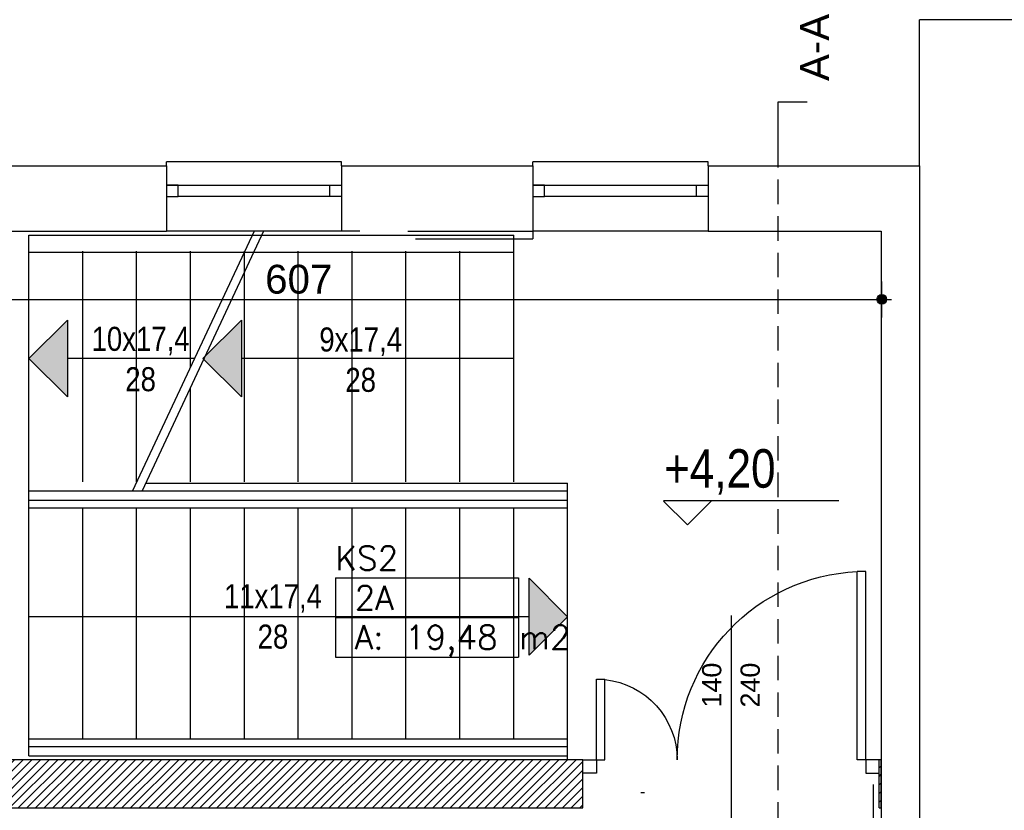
# Model space of a CAD drawing. Header units: inches. Extents: x 18535 to 24863, y 1480 to 5800.
# Tile 14 of 24: x 21675 to 22186, y 3119 to 3531. Entities that reach past the tile are written whole.
import ezdxf
from ezdxf.enums import TextEntityAlignment as Align

# ---------------------------------------------------------------- set-up
doc = ezdxf.new("R2010")
doc.units = ezdxf.units.IN
doc.header["$MEASUREMENT"] = 0
doc.linetypes.add('DASHED', pattern=[19.05, 12.7, -6.35])
for name, color, linetype in [('_T opisy', 7, 'Continuous'), ('_T sciany', 7, 'Continuous'), ('AA_OPIS PZT', 7, 'Continuous'), ('AA_PRZ SCIANY ISTNIEJĄCE', 7, 'Continuous'), ('AA_PRZ_SCIANY_030', 7, 'Continuous'), ('AA_STOLARKA DRZW_009', 7, 'Continuous'), ('AA_WIDOK_009', 7, 'Continuous'), ('ArchiCAD', 7, 'Continuous'), ('Window-Door Markers', 7, 'Continuous')]:
    doc.layers.add(name, color=color, linetype=linetype)
doc.styles.add('GENERATED_STYLE_13', font='txt')
doc.styles.add('GENERATED_STYLE_15', font='txt')
doc.styles.add('GENERATED_STYLE_8', font='txt')
doc.styles.add('GENERATED_STYLE_9', font='arial.ttf')
doc.styles.get("Standard").update_dxf_attribs({"font": 'txt', "bigfont": 'BIGFONT.SHX'})
doc.dimstyles.new('Dimstyle_4', dxfattribs={"dimtxt": 15, "dimasz": 9.5, "dimexe": 0.18, "dimexo": 0.5, "dimgap": 0.09, "dimtad": 1, "dimtih": 1, "dimtoh": 1, "dimdec": 0, "dimzin": 0, "dimdsep": 46, "dimtxsty": 'GENERATED_STYLE_13', "dimblk": 'ARROWHEAD_11', "dimblk1": 'ARROWHEAD_11', "dimblk2": 'ARROWHEAD_11', "dimcen": 0.09, "dimclrd": 220, "dimclre": 220, "dimclrt": 220, "dimadec": 1, "dimazin": 0, "dimtfac": 1, "dimtdec": 4, "dimtmove": 0, "dimatfit": 3, "dimfxl": 0, "dimtolj": 1, "dimtzin": 0, "dimarcsym": 0})
pattern_1 = [(45, (0, 0), (-2.24506403, 2.24506403), [])]

# ---------------------------------------------------------------- blocks, each defined once
blk = doc.blocks.new('KS2_2A_150', base_point=(21886.17, 3229.91))
at = {"layer": '_T sciany', "color": 160, "linetype": 'Continuous'}
for p, q in [((21838.61, 3240.2), (21838.61, 3199.03)), ((21838.61, 3240.2), (21933.73, 3240.2)), ((21933.73, 3240.2), (21933.73, 3199.03)), ((21838.61, 3219.62), (21933.73, 3219.62)), ((21838.61, 3199.03), (21933.73, 3199.03))]:
    blk.add_line(p, q, dxfattribs=at)
at = {"color": 0}
for tag in ['floor_f', 'ROOM_PERIM', 'ROOM_WALLS_SURF', 'ROOM_DOORS_SURF', 'ROOM_WINDS_SURF', 'ROOM_BASELEV', 'ROOM_HEIGHT', 'ROOM_NET_AREA', 'ROOM_REDUCED_AREA', 'ROOM_CALC_AREA', 'ROOM_VOLUME']:
    blk.add_attdef(tag, text='', height=200, dxfattribs=at).set_placement((21886.17, 3172.77), align=Align.BOTTOM_LEFT)
at = {"layer": '_T sciany', "color": 160}
for tag, p in [('ROOM_NAME', (21838.61, 3256.75)), ('ROOM_NUMBER', (21848.61, 3236.16)), ('ROOM_AREA', (21848.61, 3215.57))]:
    blk.add_attdef(tag, text='', height=12.5, dxfattribs=at).set_placement(p, align=Align.TOP_LEFT)
blk = doc.blocks.new('D2 65_5')
at = {"color": 140, "linetype": 'Continuous'}
for p, q in [((-70, 98), (-65.555, 98)), ((-70, 0), (-70, 98)), ((-65.555, 0), (-65.555, 98)), ((70, 42), (65.555, 42)), ((65.555, 0), (65.555, 42)), ((70, 0), (70, 42)), ((-77, 0), (-70, 0)), ((-77, -7), (-77, 0)), ((-70, 0), (-70, -7)), ((-70, 0), (-65.555, 0)), ((70, 0), (65.555, 0)), ((77, 0), (70, 0)), ((70, 0), (70, -7)), ((77, -7), (77, 0)), ((-70, -7), (-77, -7)), ((70, -7), (77, -7))]:
    blk.add_line(p, q, dxfattribs=at)
for centre, radius, start, end in [((-70, 0), 98, 0, 87.40301), ((70, 0), 42, 96.04131, 180)]:
    blk.add_arc(centre, radius, start, end, dxfattribs=at)
blk = doc.blocks.new('Window-Door Marker - 70_4426')
at = {"layer": 'ArchiCAD', "color": 140, "linetype": 'Continuous'}
blk.add_line((0, -100), (0, 10), dxfattribs=at)
blk = doc.blocks.new('WALL_14', base_point=(22122.3, 3133.07))
at = {"layer": '_T sciany'}
h = blk.add_hatch(dxfattribs=at)
h.set_pattern_fill('ANSI31', color=5, style=0, pattern_type=2)
h.set_pattern_definition(pattern_1)
h.paths.add_polyline_path([(21515.68, 3145.57), (21515.68, 3120.57), (21967.25, 3120.57), (21967.25, 3145.57)], flags=0)
h = blk.add_hatch(dxfattribs=at)
h.set_pattern_fill('ANSI31', color=5, style=0, pattern_type=2)
h.set_pattern_definition(pattern_1)
h.paths.add_polyline_path([(22121.25, 3145.57), (22121.25, 3120.57), (22122.3, 3120.57), (22122.3, 3145.57)], flags=0)
at = {"layer": '_T sciany', "color": 5, "linetype": 'Continuous'}
for p, q in [((21967.25, 3145.57), (21515.68, 3145.57)), ((21967.25, 3120.57), (21967.25, 3145.57)), ((22121.25, 3120.57), (22121.25, 3145.57)), ((22122.3, 3145.57), (22121.25, 3145.57)), ((22122.3, 3120.57), (22122.3, 3145.57)), ((21515.68, 3120.57), (21967.25, 3120.57)), ((22121.25, 3120.57), (22122.3, 3120.57))]:
    blk.add_line(p, q, dxfattribs=at)
at = {"layer": '_T sciany', "xscale": -1}
blk.add_blockref('D2 65_5', (22044.25, 3145.57), dxfattribs=at)
at = {"layer": 'Window-Door Markers'}
ref = blk.add_blockref('Window-Door Marker - 70_4426', (22044.25, 3120.57), dxfattribs=dict(at, rotation=180))
ref.add_attrib('AC_WIDO_A_SIZE', '140', dxfattribs={"color": 255, "height": 10, "rotation": 90, "style": 'GENERATED_STYLE_9'}).set_placement((22042.21, 3172.8), align=Align.BOTTOM_LEFT)
ref.add_attrib('AC_WIDO_B_SIZE', '240', dxfattribs={"color": 255, "height": 10, "rotation": 90, "style": 'GENERATED_STYLE_9'}).set_placement((22062.21, 3172.8), align=Align.BOTTOM_LEFT)
blk = doc.blocks.new('LINE_2655', base_point=(21959.28, 3220))
at = {"layer": '_T sciany', "color": 150, "linetype": 'Continuous'}
for p, q in [((21959.28, 3220), (21939.28, 3240)), ((21939.28, 3200), (21939.28, 3240)), ((21939.28, 3220), (21679.28, 3220)), ((21959.28, 3220), (21939.28, 3200))]:
    blk.add_line(p, q, dxfattribs=at)
at = {"layer": '_T sciany', "color": 150}
blk.add_solid([(21959.28, 3220), (21939.28, 3200), (21939.28, 3240)], dxfattribs=at)
blk = doc.blocks.new('LINE_4196', base_point=(21765.32, 3354.34))
at = {"layer": '_T sciany', "color": 150, "linetype": 'Continuous'}
for p, q in [((21679.28, 3354.34), (21699.28, 3374.34)), ((21699.28, 3374.34), (21699.28, 3334.34)), ((21679.28, 3354.34), (21699.28, 3334.34)), ((21765.32, 3354.34), (21699.28, 3354.34))]:
    blk.add_line(p, q, dxfattribs=at)
at = {"layer": '_T sciany', "color": 150}
blk.add_solid([(21679.28, 3354.34), (21699.28, 3374.34), (21699.28, 3334.34)], dxfattribs=at)
blk = doc.blocks.new('LINE_5110', base_point=(21931.28, 3354.34))
at = {"layer": '_T sciany', "color": 150, "linetype": 'Continuous'}
for p, q in [((21769.73, 3354.34), (21789.73, 3374.34)), ((21789.73, 3374.34), (21789.73, 3334.34)), ((21769.73, 3354.34), (21789.73, 3334.34)), ((21931.28, 3354.34), (21789.73, 3354.34))]:
    blk.add_line(p, q, dxfattribs=at)
at = {"layer": '_T sciany', "color": 150}
blk.add_solid([(21769.73, 3354.34), (21789.73, 3374.34), (21789.73, 3334.34)], dxfattribs=at)
blk = doc.blocks.new('*D214')
at = {"layer": 'ArchiCAD', "color": 220, "linetype": 'Continuous'}
for p, q in [((21515.68, 3387.59), (21515.68, 3394.47)), ((22122.63, 3387.59), (22122.63, 3394.47)), ((21518.18, 3385.09), (22120.13, 3385.09)), ((22125.13, 3385.09), (22127.63, 3385.09)), ((21515.68, 3375.72), (21515.68, 3382.59)), ((22122.63, 3375.72), (22122.63, 3382.59))]:
    blk.add_line(p, q, dxfattribs=at)
at = {"layer": 'ArchiCAD', "color": 220, "linetype": 'Continuous', "const_width": 2.5}
for points in [[(21514.43, 3385.09, 1), (21516.93, 3385.09, 1)], [(22121.38, 3385.09, 1), (22123.88, 3385.09, 1)]]:
    blk.add_lwpolyline(points, format="xyb", close=True, dxfattribs=at)
at = {"layer": 'ArchiCAD', "color": 220, "linetype": 'Continuous'}
for centre in [(21515.68, 3385.09), (22122.63, 3385.09)]:
    blk.add_circle(centre, 2.5, dxfattribs=at)
at = {"layer": 'ArchiCAD', "color": 220, "insert": (21802.08, 3403.09), "char_height": 15, "attachment_point": 1}
blk.add_mtext('\\A1;{\\fArial Europa Srodkowa|b0|i0|c0|p34;\\C220;607}', dxfattribs=at)
blk = doc.blocks.new('ARROWHEAD_11')
at = {"color": 0, "linetype": 'Continuous'}
blk.add_line((0, 0), (-1, 0), dxfattribs=at)
at = {"color": 0, "linetype": 'Continuous', "const_width": 0.25}
blk.add_lwpolyline([(-0.125, 0, 1), (0.125, 0, 1)], format="xyb", close=True, dxfattribs=at)

msp = doc.modelspace()

# ---------------------------------------------------------------- linework, layer by layer
at = {"layer": '_T sciany', "color": 150, "linetype": 'Continuous'}
for p, q in [((21796.3, 3420.57), (21733.16, 3285.57)), ((21801.3, 3420.57), (21738.16, 3285.57)), ((21679.28, 3276.57), (21679.28, 3418.57)), ((21679.28, 3418.57), (21931.28, 3418.57)), ((21931.28, 3290.11), (21931.28, 3418.57)), ((21679.28, 3409.57), (21791.16, 3409.57)), ((21707.28, 3290.11), (21707.28, 3410.11)), ((21735.28, 3290.11), (21735.28, 3410.11)), ((21763.28, 3349.97), (21763.28, 3410.11)), ((21791.16, 3409.57), (21796.16, 3409.57)), ((21791.28, 3290.11), (21791.28, 3410.11)), ((21796.16, 3409.57), (21931.28, 3409.57)), ((21819.28, 3290.11), (21819.28, 3410.11)), ((21847.28, 3290.11), (21847.28, 3410.11)), ((21875.28, 3290.11), (21875.28, 3410.11)), ((21903.28, 3290.11), (21903.28, 3410.11)), ((21763.28, 3290.11), (21763.28, 3339.28)), ((21740.03, 3289.57), (21959.28, 3289.57)), ((21959.28, 3145.57), (21959.28, 3289.57)), ((21679.28, 3285.57), (21738.16, 3285.57)), ((21738.16, 3285.57), (21959.28, 3285.57)), ((21679.28, 3280.57), (21959.28, 3280.57)), ((21679.28, 3156.57), (21679.28, 3276.57)), ((21679.28, 3276.57), (21959.28, 3276.57)), ((21707.28, 3156.57), (21707.28, 3276.57)), ((21735.28, 3156.57), (21735.28, 3276.57)), ((21763.28, 3156.57), (21763.28, 3276.57)), ((21791.28, 3156.57), (21791.28, 3276.57)), ((21819.28, 3156.57), (21819.28, 3276.57)), ((21847.28, 3156.57), (21847.28, 3276.57)), ((21875.28, 3156.57), (21875.28, 3276.57)), ((21903.28, 3156.57), (21903.28, 3276.57)), ((21931.28, 3156.57), (21931.28, 3276.57)), ((22021.59, 3267.79), (22009.19, 3280.19)), ((22009.24, 3280.46), (22100.37, 3280.46)), ((22021.59, 3267.79), (22034.36, 3280.55)), ((21679.28, 3147.57), (21679.28, 3156.57)), ((21679.28, 3156.57), (21959.28, 3156.57)), ((21679.28, 3152.57), (21959.28, 3152.57)), ((21679.28, 3147.57), (21959.28, 3147.57))]:
    msp.add_line(p, q, dxfattribs=at)
at = {"layer": 'AA_PRZ SCIANY ISTNIEJĄCE', "color": 252, "linetype": 'Continuous'}
for p, q in [((22068.83, 3462.76), (22068.83, 3487.76)), ((22068.83, 3487.76), (22083.83, 3487.76))]:
    msp.add_line(p, q, dxfattribs=at)
at = {"layer": 'AA_PRZ_SCIANY_030', "color": 252, "linetype": 'Continuous'}
for p, q in [((22272.3, 3530.57), (22142.3, 3530.57)), ((22142.3, 3454.57), (22142.3, 3530.57)), ((21583.3, 3454.57), (21750.8, 3454.57)), ((21841.8, 3454.57), (21941.3, 3454.57)), ((22032.3, 3454.57), (22142.3, 3454.57)), ((21583.3, 3420.57), (21750.8, 3420.57)), ((21876.3, 3420.57), (21941.3, 3420.57))]:
    msp.add_line(p, q, dxfattribs=at)
at = {"layer": 'AA_PRZ_SCIANY_030', "color": 251, "linetype": 'Continuous'}
for p, q in [((21750.8, 3454.57), (21750.8, 3420.57)), ((21841.8, 3454.57), (21841.8, 3420.57)), ((21941.3, 3454.57), (21941.3, 3420.57)), ((22032.3, 3454.57), (22032.3, 3420.57)), ((22142.3, 3454.57), (22142.3, 2922.57)), ((21851.3, 3420.57), (21841.8, 3420.57)), ((22032.3, 3420.57), (22122.3, 3420.57)), ((22122.3, 3420.57), (22122.3, 2922.57))]:
    msp.add_line(p, q, dxfattribs=at)
at = {"layer": 'AA_STOLARKA DRZW_009', "color": 252, "linetype": 'Continuous'}
for p, q in [((21750.8, 3444.57), (21841.8, 3444.57)), ((21756.8, 3444.57), (21750.8, 3444.57)), ((21750.8, 3444.57), (21750.8, 3438.57)), ((21756.8, 3438.57), (21756.8, 3444.57)), ((21835.8, 3444.57), (21841.8, 3444.57)), ((21835.8, 3438.57), (21835.8, 3444.57)), ((21841.8, 3444.57), (21841.8, 3438.57)), ((21941.3, 3444.57), (22032.3, 3444.57)), ((21947.3, 3444.57), (21941.3, 3444.57)), ((21941.3, 3444.57), (21941.3, 3438.57)), ((21947.3, 3438.57), (21947.3, 3444.57)), ((22026.3, 3444.57), (22032.3, 3444.57)), ((22026.3, 3438.57), (22026.3, 3444.57)), ((22032.3, 3444.57), (22032.3, 3438.57)), ((21750.8, 3438.57), (21756.8, 3438.57)), ((21835.8, 3438.57), (21756.8, 3438.57)), ((21841.8, 3438.57), (21835.8, 3438.57)), ((21941.3, 3438.57), (21947.3, 3438.57)), ((22026.3, 3438.57), (21947.3, 3438.57)), ((22032.3, 3438.57), (22026.3, 3438.57))]:
    msp.add_line(p, q, dxfattribs=at)
at = {"layer": 'AA_WIDOK_009', "color": 251, "linetype": 'DASHED'}
msp.add_line((22068.83, 2196.41), (22068.83, 3462.76), dxfattribs=at)
at = {"layer": 'AA_WIDOK_009', "color": 251, "linetype": 'Continuous'}
for p, q in [((21750.8, 3454.57), (21750.8, 3456.57)), ((21941.3, 3454.57), (21941.3, 3456.57)), ((21841.8, 3420.57), (21750.8, 3420.57)), ((22032.3, 3420.57), (21941.3, 3420.57)), ((21941.3, 3420.57), (21941.3, 3416.57)), ((21880.3, 3416.57), (21941.3, 3416.57)), ((22118.3, 2996.57), (22118.3, 3132.7)), ((21997.3, 3128.57), (21999.3, 3128.57))]:
    msp.add_line(p, q, dxfattribs=at)
at = {"layer": 'AA_WIDOK_009', "color": 252, "linetype": 'Continuous'}
for p, q in [((21841.8, 3456.57), (21750.8, 3456.57)), ((21841.8, 3454.57), (21841.8, 3456.57)), ((22032.3, 3456.57), (21941.3, 3456.57)), ((22032.3, 3454.57), (22032.3, 3456.57))]:
    msp.add_line(p, q, dxfattribs=at)

# ---------------------------------------------------------------- block references
at = {"layer": '_T sciany', "color": 150, "linetype": 'Continuous'}
for name, p in [('LINE_4196', (21765.32, 3354.34)), ('LINE_5110', (21931.28, 3354.34)), ('LINE_2655', (21959.28, 3220))]:
    msp.add_blockref(name, p, dxfattribs=at)
at = {"layer": '_T sciany', "color": 254, "linetype": 'Continuous'}
ref = msp.add_blockref('KS2_2A_150', (21886.17, 3229.91), dxfattribs=at)
ref.add_attrib('ROOM_NAME', 'KS2', dxfattribs={"color": 160, "linetype": 'Continuous', "height": 12.5}).set_placement((21838.61, 3256.75), align=Align.TOP_LEFT)
ref.add_attrib('ROOM_NUMBER', '2A', dxfattribs={"color": 160, "linetype": 'Continuous', "height": 12.5}).set_placement((21848.61, 3236.16), align=Align.TOP_LEFT)
ref.add_attrib('ROOM_AREA', 'A: 19,48 m2', dxfattribs={"color": 160, "linetype": 'Continuous', "height": 12.5}).set_placement((21848.61, 3215.57), align=Align.TOP_LEFT)
at = {"layer": '_T sciany', "color": 5}
msp.add_blockref('WALL_14', (22122.3, 3133.07), dxfattribs=at)

# ---------------------------------------------------------------- texts
at = {"layer": '_T opisy', "color": 150, "char_height": 12.5, "attachment_point": 8, "line_spacing_factor": 1.007581, "style": 'GENERATED_STYLE_15'}
for s, insert in [('\\A1;{\\fArial Narrow Europa Srodkowa|b0|i0|c0|p34;10x17,4\\P28}', (21737.36, 3337.14)), ('\\A1;{\\fArial Narrow Europa Srodkowa|b0|i0|c0|p34;9x17,4\\P28}', (21851.75, 3336.8)), ('\\A1;{\\fArial Narrow Europa Srodkowa|b0|i0|c0|p34;11x17,4\\P28}', (21806.14, 3203.25))]:
    msp.add_mtext(s, dxfattribs=dict(at, insert=insert))
at = {"layer": '_T opisy', "color": 150, "insert": (22038.42, 3283.43), "char_height": 20, "attachment_point": 8, "style": 'GENERATED_STYLE_15'}
msp.add_mtext('\\A1;{\\fArial Narrow Europa Srodkowa|b0|i0|c0|p34;+4,20}', dxfattribs=at)
at = {"layer": 'AA_OPIS PZT', "color": 2, "insert": (22087.67, 3498.67), "char_height": 15, "attachment_point": 4, "rotation": 90}
msp.add_mtext('\\A1;{\\fArial Unicode MS Zachodni|b0|i0|c0|p34;A-A}', dxfattribs=at)

# ---------------------------------------------------------------- dimensions: what is measured, and where the dimension line sits
at = {"layer": 'ArchiCAD', "color": 220, "linetype": 'Continuous'}
dim = msp.add_linear_dim(base=(21515.68, 3385.09), p1=(21515.68, 3224.57), p2=(22122.63, 3427.39), dimstyle='Dimstyle_4', dxfattribs=at)
dim.commit()
dim.dimension.update_dxf_attribs({"geometry": '*D214', "text_midpoint": (21807.77, 3395.59)})

doc.saveas('drawing.dxf')
